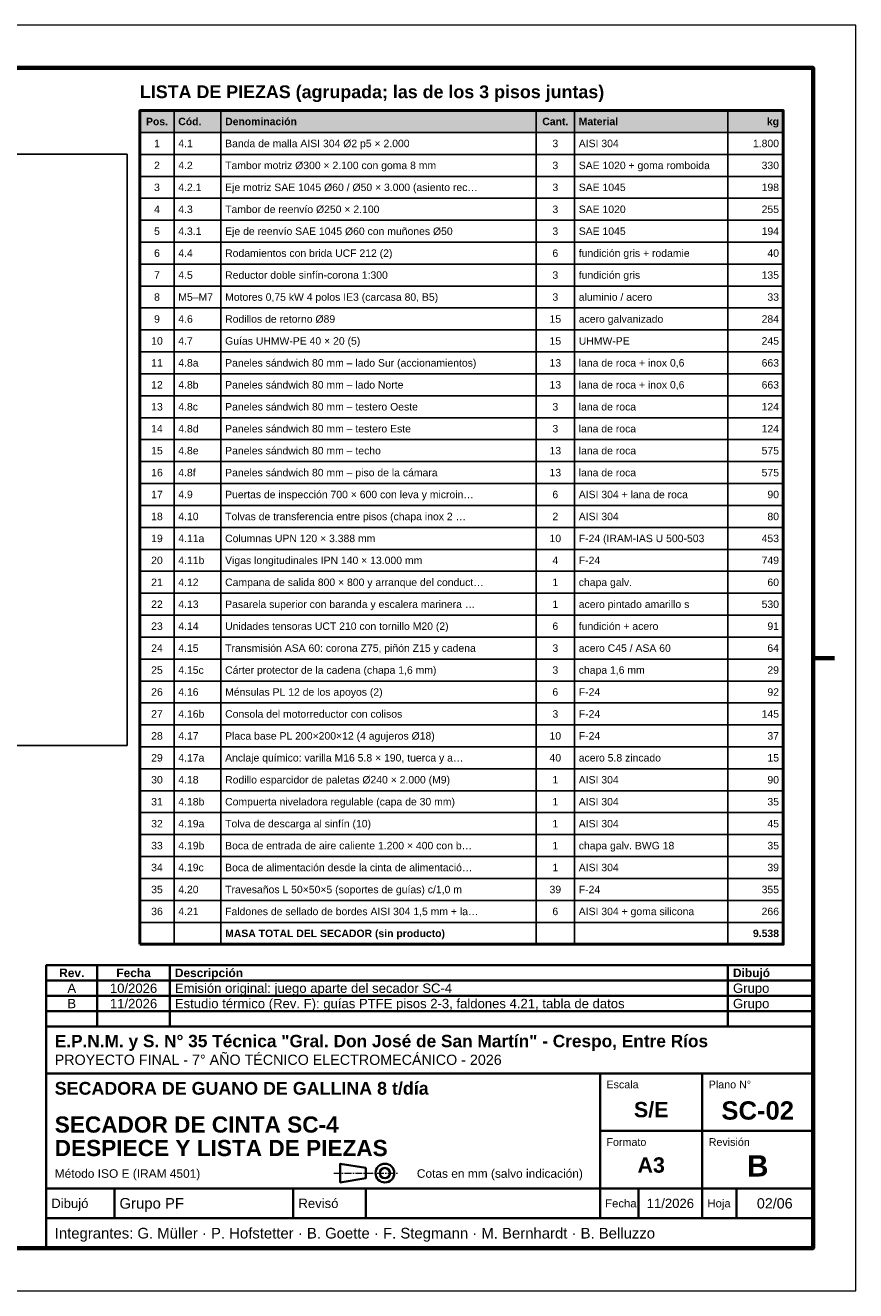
# Model space of a CAD drawing. Header units: millimetres. Extents: x 0 to 420, y 0 to 297.
# Tile 2 of 2: x 225 to 420, y 0 to 297. Entities that reach past the tile are written whole.
import ezdxf
from ezdxf.enums import TextEntityAlignment as Align

# ---------------------------------------------------------------- set-up
doc = ezdxf.new("R2010")
doc.units = ezdxf.units.MM
doc.header["$LTSCALE"] = 0.5
doc.linetypes.add('CENTER', pattern=[5.08, 3.175, -0.635, 0.635, -0.635])
for name, color, linetype, lineweight in [('AUXILIAR', 9, 'CONTINUOUS', 13), ('CONTORNO', 7, 'CONTINUOUS', 50), ('EJES', 1, 'CENTER', 18), ('FINO', 7, 'CONTINUOUS', 25), ('HOJA', 8, 'CONTINUOUS', 13), ('RECUADRO', 7, 'CONTINUOUS', 70), ('RELLENO', 9, 'CONTINUOUS', 13), ('ROTULO', 7, 'CONTINUOUS', 35), ('TEXTO', 7, 'CONTINUOUS', 25)]:
    doc.layers.add(name, color=color, linetype=linetype, lineweight=lineweight)
doc.styles.add('NEGRITA', font='arialbd.ttf')
doc.styles.get("Standard").update_dxf_attribs({"font": 'arial.ttf'})
picture_1 = doc.add_image_def('image1.png', size_in_pixel=(2000, 1250))

msp = doc.modelspace()

# ---------------------------------------------------------------- hatches: boundary and pattern name
at = {"layer": 'RELLENO', "true_color": 0xe2e8ee}
msp.add_hatch(color=7, dxfattribs=at).paths.add_polyline_path([(252, 271.85), (403, 271.85), (403, 277), (252, 277)])

# ---------------------------------------------------------------- linework, layer by layer
at = {"layer": 'CONTORNO'}
msp.add_lwpolyline([(252, 81.3), (403, 81.3), (403, 277), (252, 277)], close=True, dxfattribs=at)
at = {"layer": 'EJES'}
msp.add_line((297.5, 27.6), (312.5, 27.6), dxfattribs=at)
at = {"layer": 'FINO'}
for p, q in [((260, 277), (260, 81.3)), ((271, 277), (271, 81.3)), ((345, 277), (345, 81.3)), ((354, 277), (354, 81.3)), ((390, 277), (390, 81.3))]:
    msp.add_line(p, q, dxfattribs=at)
for points in [[(252, 271.85), (403, 271.85), (403, 277), (252, 277)], [(252, 266.7), (403, 266.7), (403, 271.85), (252, 271.85)], [(27, 128), (249, 128), (249, 266.75), (27, 266.75)], [(252, 261.55), (403, 261.55), (403, 266.7), (252, 266.7)], [(252, 256.4), (403, 256.4), (403, 261.55), (252, 261.55)], [(252, 251.25), (403, 251.25), (403, 256.4), (252, 256.4)], [(252, 246.1), (403, 246.1), (403, 251.25), (252, 251.25)], [(252, 240.95), (403, 240.95), (403, 246.1), (252, 246.1)], [(252, 235.8), (403, 235.8), (403, 240.95), (252, 240.95)], [(252, 230.65), (403, 230.65), (403, 235.8), (252, 235.8)], [(252, 225.5), (403, 225.5), (403, 230.65), (252, 230.65)], [(252, 220.35), (403, 220.35), (403, 225.5), (252, 225.5)], [(252, 215.2), (403, 215.2), (403, 220.35), (252, 220.35)], [(252, 210.05), (403, 210.05), (403, 215.2), (252, 215.2)], [(252, 204.9), (403, 204.9), (403, 210.05), (252, 210.05)], [(252, 199.75), (403, 199.75), (403, 204.9), (252, 204.9)], [(252, 194.6), (403, 194.6), (403, 199.75), (252, 199.75)], [(252, 189.45), (403, 189.45), (403, 194.6), (252, 194.6)], [(252, 184.3), (403, 184.3), (403, 189.45), (252, 189.45)], [(252, 179.15), (403, 179.15), (403, 184.3), (252, 184.3)], [(252, 174), (403, 174), (403, 179.15), (252, 179.15)], [(252, 168.85), (403, 168.85), (403, 174), (252, 174)], [(252, 163.7), (403, 163.7), (403, 168.85), (252, 168.85)], [(252, 158.55), (403, 158.55), (403, 163.7), (252, 163.7)], [(252, 153.4), (403, 153.4), (403, 158.55), (252, 158.55)], [(252, 148.25), (403, 148.25), (403, 153.4), (252, 153.4)], [(252, 143.1), (403, 143.1), (403, 148.25), (252, 148.25)], [(252, 137.95), (403, 137.95), (403, 143.1), (252, 143.1)], [(252, 132.8), (403, 132.8), (403, 137.95), (252, 137.95)], [(252, 127.65), (403, 127.65), (403, 132.8), (252, 132.8)], [(252, 122.5), (403, 122.5), (403, 127.65), (252, 127.65)], [(252, 117.35), (403, 117.35), (403, 122.5), (252, 122.5)], [(252, 112.2), (403, 112.2), (403, 117.35), (252, 117.35)], [(252, 107.05), (403, 107.05), (403, 112.2), (252, 112.2)], [(252, 101.9), (403, 101.9), (403, 107.05), (252, 107.05)], [(252, 96.75), (403, 96.75), (403, 101.9), (252, 101.9)], [(252, 91.6), (403, 91.6), (403, 96.75), (252, 96.75)], [(252, 86.45), (403, 86.45), (403, 91.6), (252, 91.6)], [(252, 81.3), (403, 81.3), (403, 86.45), (252, 86.45)]]:
    msp.add_lwpolyline(points, close=True, dxfattribs=at)
at = {"layer": 'HOJA'}
msp.add_lwpolyline([(0, 0), (420, 0), (420, 297), (0, 297)], close=True, dxfattribs=at)
at = {"layer": 'RECUADRO'}
msp.add_line((415, 148.5), (410, 148.5), dxfattribs=at)
msp.add_lwpolyline([(20, 10), (410, 10), (410, 287), (20, 287)], close=True, dxfattribs=at)
at = {"layer": 'ROTULO'}
for p, q in [((242, 72.8), (242, 76.4)), ((259, 72.8), (259, 76.4)), ((390, 72.8), (390, 76.4)), ((242, 69.2), (242, 72.8)), ((259, 69.2), (259, 72.8)), ((390, 69.2), (390, 72.8)), ((242, 65.6), (242, 69.2)), ((259, 65.6), (259, 69.2)), ((390, 65.6), (390, 69.2)), ((242, 62), (242, 65.6)), ((259, 62), (259, 65.6)), ((390, 62), (390, 65.6)), ((230, 62), (410, 62)), ((230, 10), (230, 62)), ((230, 51), (410, 51)), ((360, 24), (360, 51)), ((384, 24), (384, 51)), ((360, 37.5), (410, 37.5)), ((230, 24), (410, 24)), ((246, 17), (246, 24)), ((288, 17), (288, 24)), ((305, 17), (305, 24)), ((360, 17), (360, 24)), ((369, 17), (369, 24)), ((384, 17), (384, 24)), ((392, 17), (392, 24)), ((230, 17), (410, 17))]:
    msp.add_line(p, q, dxfattribs=at)
for points in [[(230, 72.8), (410, 72.8), (410, 76.4), (230, 76.4)], [(230, 69.2), (410, 69.2), (410, 72.8), (230, 72.8)], [(230, 65.6), (410, 65.6), (410, 69.2), (230, 69.2)], [(230, 62), (410, 62), (410, 65.6), (230, 65.6)], [(299, 25.4), (305, 26.4), (305, 28.8), (299, 29.8)]]:
    msp.add_lwpolyline(points, close=True, dxfattribs=at)
for radius in [2.2, 1.2]:
    msp.add_circle((309.5, 27.6), radius, dxfattribs=at)

# ---------------------------------------------------------------- texts
at = {"layer": 'ROTULO', "style": 'NEGRITA'}
for s, height, p in [('Rev.', 2, (236, 74.6)), ('Fecha', 2, (250.5, 74.6)), ('S/E', 3.6, (372, 42.5)), ('SC-02', 4.3, (397, 42.3)), ('A3', 3.6, (372, 29.5)), ('B', 5, (397, 29.3))]:
    msp.add_text(s, height=height, dxfattribs=at).set_placement(p, align=Align.MIDDLE_CENTER)
for s, height, p in [('Descripción', 2, (260.2, 74.6)), ('Dibujó', 2, (391.2, 74.6)), ('E.P.N.M. y S. N° 35 Técnica "Gral. Don José de San Martín" - Crespo, Entre Ríos', 2.9, (232, 58.6)), ('SECADORA DE GUANO DE GALLINA 8 t/día', 3, (232, 47.5)), ('SECADOR DE CINTA SC-4', 3.8, (232, 39)), ('DESPIECE Y LISTA DE PIEZAS', 3.8, (232, 33.49))]:
    msp.add_text(s, height=height, dxfattribs=at).set_placement(p, align=Align.MIDDLE_LEFT)
at = {"layer": 'ROTULO'}
for s, height, p in [('A', 2.2, (236, 71)), ('10/2026', 2.2, (250.5, 71)), ('B', 2.2, (236, 67.4)), ('11/2026', 2.2, (250.5, 67.4)), ('11/2026', 2.2, (376.5, 20.5)), ('02/06', 2.4, (401, 20.5))]:
    msp.add_text(s, height=height, dxfattribs=at).set_placement(p, align=Align.MIDDLE_CENTER)
for s, height, p in [('Emisión original: juego aparte del secador SC-4', 2.2, (260.2, 71)), ('Grupo', 2.2, (391.2, 71)), ('Estudio térmico (Rev. F): guías PTFE pisos 2-3, faldones 4.21, tabla de datos', 2.2, (260.2, 67.4)), ('Grupo', 2.2, (391.2, 67.4)), ('PROYECTO FINAL - 7° AÑO TÉCNICO ELECTROMECÁNICO - 2026', 2.4, (232, 54.2)), ('Método ISO E (IRAM 4501)', 2, (232, 27.5)), ('Cotas en mm (salvo indicación)', 2, (317, 27.5)), ('Dibujó', 2.2, (231.2, 20.5)), ('Grupo PF', 2.5, (247.2, 20.5)), ('Revisó', 2.2, (289.2, 20.5)), ('Fecha', 1.9, (361.2, 20.5)), ('Hoja', 1.9, (385.2, 20.5)), ('Integrantes: G. Müller · P. Hofstetter · B. Goette · F. Stegmann · M. Bernhardt · B. Belluzzo', 2.5, (232, 13.5))]:
    msp.add_text(s, height=height, dxfattribs=at).set_placement(p, align=Align.MIDDLE_LEFT)
for s, p in [('Escala', (361.5, 49.3)), ('Plano N°', (385.5, 49.3)), ('Formato', (361.5, 35.8)), ('Revisión', (385.5, 35.8))]:
    msp.add_text(s, height=1.8, dxfattribs=at).set_placement(p, align=Align.TOP_LEFT)
at = {"layer": 'TEXTO', "style": 'NEGRITA'}
msp.add_text('LISTA DE PIEZAS (agrupada; las de los 3 pisos juntas)', height=3, dxfattribs=at).set_placement((252, 279), align=Align.BOTTOM_LEFT)
for s, p in [('Pos.', (256, 274.43)), ('Cant.', (349.5, 274.43))]:
    msp.add_text(s, height=1.75, dxfattribs=at).set_placement(p, align=Align.MIDDLE_CENTER)
for s, p in [('Cód.', (261, 274.43)), ('Denominación', (272, 274.43)), ('Material', (355, 274.43)), ('MASA TOTAL DEL SECADOR (sin producto)', (272, 83.87))]:
    msp.add_text(s, height=1.75, dxfattribs=at).set_placement(p, align=Align.MIDDLE_LEFT)
for s, p in [('kg', (402, 274.43)), ('9.538', (402, 83.87))]:
    msp.add_text(s, height=1.75, dxfattribs=at).set_placement(p, align=Align.MIDDLE_RIGHT)
at = {"layer": 'TEXTO'}
for s, p in [('Banda de malla AISI 304 Ø2 p5 × 2.000', (272, 269.27)), ('4.1', (261, 269.27)), ('AISI 304', (355, 269.27)), ('4.2', (261, 264.12)), ('Tambor motriz Ø300 × 2.100 con goma 8 mm', (272, 264.12)), ('SAE 1020 + goma romboida', (355, 264.12)), ('4.2.1', (261, 258.97)), ('Eje motriz SAE 1045 Ø60 / Ø50 × 3.000 (asiento rec…', (272, 258.97)), ('SAE 1045', (355, 258.97)), ('4.3', (261, 253.82)), ('Tambor de reenvío Ø250 × 2.100', (272, 253.82)), ('SAE 1020', (355, 253.82)), ('4.3.1', (261, 248.67)), ('Eje de reenvío SAE 1045 Ø60 con muñones Ø50', (272, 248.67)), ('SAE 1045', (355, 248.67)), ('4.4', (261, 243.52)), ('Rodamientos con brida UCF 212 (2)', (272, 243.52)), ('fundición gris + rodamie', (355, 243.52)), ('4.5', (261, 238.38)), ('Reductor doble sinfín-corona 1:300', (272, 238.38)), ('fundición gris', (355, 238.38)), ('M5–M7', (261, 233.22)), ('Motores 0,75 kW 4 polos IE3 (carcasa 80, B5)', (272, 233.22)), ('aluminio / acero', (355, 233.22)), ('4.6', (261, 228.07)), ('Rodillos de retorno Ø89', (272, 228.07)), ('acero galvanizado', (355, 228.07)), ('4.7', (261, 222.92)), ('Guías UHMW-PE 40 × 20 (5)', (272, 222.92)), ('UHMW-PE', (355, 222.92)), ('4.8a', (261, 217.77)), ('Paneles sándwich 80 mm – lado Sur (accionamientos)', (272, 217.77)), ('lana de roca + inox 0,6 ', (355, 217.77)), ('4.8b', (261, 212.62)), ('Paneles sándwich 80 mm – lado Norte', (272, 212.62)), ('lana de roca + inox 0,6 ', (355, 212.62)), ('4.8c', (261, 207.47)), ('Paneles sándwich 80 mm – testero Oeste', (272, 207.47)), ('lana de roca', (355, 207.47)), ('4.8d', (261, 202.32)), ('Paneles sándwich 80 mm – testero Este', (272, 202.32)), ('lana de roca', (355, 202.32)), ('4.8e', (261, 197.17)), ('Paneles sándwich 80 mm – techo', (272, 197.17)), ('lana de roca', (355, 197.17)), ('4.8f', (261, 192.02)), ('Paneles sándwich 80 mm – piso de la cámara', (272, 192.02)), ('lana de roca', (355, 192.02)), ('4.9', (261, 186.88)), ('Puertas de inspección 700 × 600 con leva y microin…', (272, 186.88)), ('AISI 304 + lana de roca', (355, 186.88)), ('4.10', (261, 181.72)), ('Tolvas de transferencia entre pisos (chapa inox 2 …', (272, 181.72)), ('AISI 304', (355, 181.72)), ('4.11a', (261, 176.57)), ('Columnas UPN 120 × 3.388 mm', (272, 176.57)), ('F-24 (IRAM-IAS U 500-503', (355, 176.57)), ('4.11b', (261, 171.42)), ('Vigas longitudinales IPN 140 × 13.000 mm', (272, 171.42)), ('F-24', (355, 171.42)), ('4.12', (261, 166.27)), ('Campana de salida 800 × 800 y arranque del conduct…', (272, 166.27)), ('chapa galv.', (355, 166.27)), ('4.13', (261, 161.12)), ('Pasarela superior con baranda y escalera marinera …', (272, 161.12)), ('acero pintado amarillo s', (355, 161.12)), ('4.14', (261, 155.97)), ('Unidades tensoras UCT 210 con tornillo M20 (2)', (272, 155.97)), ('fundición + acero', (355, 155.97)), ('4.15', (261, 150.82)), ('Transmisión ASA 60: corona Z75, piñón Z15 y cadena', (272, 150.82)), ('acero C45 / ASA 60', (355, 150.82)), ('4.15c', (261, 145.67)), ('Cárter protector de la cadena (chapa 1,6 mm)', (272, 145.67)), ('chapa 1,6 mm', (355, 145.67)), ('4.16', (261, 140.52)), ('Ménsulas PL 12 de los apoyos (2)', (272, 140.52)), ('F-24', (355, 140.52)), ('4.16b', (261, 135.37)), ('Consola del motorreductor con colisos', (272, 135.37)), ('F-24', (355, 135.37)), ('4.17', (261, 130.22)), ('Placa base PL 200×200×12 (4 agujeros Ø18)', (272, 130.22)), ('F-24', (355, 130.22)), ('4.17a', (261, 125.08)), ('Anclaje químico: varilla M16 5.8 × 190, tuerca y a…', (272, 125.08)), ('acero 5.8 zincado', (355, 125.08)), ('4.18', (261, 119.92)), ('Rodillo esparcidor de paletas Ø240 × 2.000 (M9)', (272, 119.92)), ('AISI 304', (355, 119.92)), ('Compuerta niveladora regulable (capa de 30 mm)', (272, 114.77)), ('4.18b', (261, 114.77)), ('AISI 304', (355, 114.77)), ('4.19a', (261, 109.62)), ('Tolva de descarga al sinfín (10)', (272, 109.62)), ('AISI 304', (355, 109.62)), ('4.19b', (261, 104.47)), ('Boca de entrada de aire caliente 1.200 × 400 con b…', (272, 104.47)), ('chapa galv. BWG 18', (355, 104.47)), ('4.19c', (261, 99.33)), ('Boca de alimentación desde la cinta de alimentació…', (272, 99.33)), ('AISI 304', (355, 99.33)), ('4.20', (261, 94.17)), ('Travesaños L 50×50×5 (soportes de guías) c/1,0 m', (272, 94.17)), ('F-24', (355, 94.17)), ('4.21', (261, 89.02)), ('Faldones de sellado de bordes AISI 304 1,5 mm + la…', (272, 89.02)), ('AISI 304 + goma silicona', (355, 89.02))]:
    msp.add_text(s, height=1.75, dxfattribs=at).set_placement(p, align=Align.MIDDLE_LEFT)
for s, p in [('1', (256, 269.27)), ('3', (349.5, 269.27)), ('2', (256, 264.12)), ('3', (349.5, 264.12)), ('3', (256, 258.97)), ('3', (349.5, 258.97)), ('4', (256, 253.82)), ('3', (349.5, 253.82)), ('5', (256, 248.67)), ('3', (349.5, 248.67)), ('6', (256, 243.52)), ('6', (349.5, 243.52)), ('7', (256, 238.38)), ('3', (349.5, 238.38)), ('8', (256, 233.22)), ('3', (349.5, 233.22)), ('9', (256, 228.07)), ('15', (349.5, 228.07)), ('10', (256, 222.92)), ('15', (349.5, 222.92)), ('11', (256, 217.77)), ('13', (349.5, 217.77)), ('12', (256, 212.62)), ('13', (349.5, 212.62)), ('13', (256, 207.47)), ('3', (349.5, 207.47)), ('14', (256, 202.32)), ('3', (349.5, 202.32)), ('15', (256, 197.17)), ('13', (349.5, 197.17)), ('16', (256, 192.02)), ('13', (349.5, 192.02)), ('17', (256, 186.88)), ('6', (349.5, 186.88)), ('18', (256, 181.72)), ('2', (349.5, 181.72)), ('19', (256, 176.57)), ('10', (349.5, 176.57)), ('20', (256, 171.42)), ('4', (349.5, 171.42)), ('21', (256, 166.27)), ('1', (349.5, 166.27)), ('22', (256, 161.12)), ('1', (349.5, 161.12)), ('23', (256, 155.97)), ('6', (349.5, 155.97)), ('24', (256, 150.82)), ('3', (349.5, 150.82)), ('25', (256, 145.67)), ('3', (349.5, 145.67)), ('26', (256, 140.52)), ('6', (349.5, 140.52)), ('27', (256, 135.37)), ('3', (349.5, 135.37)), ('28', (256, 130.22)), ('10', (349.5, 130.22)), ('29', (256, 125.08)), ('40', (349.5, 125.08)), ('30', (256, 119.92)), ('1', (349.5, 119.92)), ('31', (256, 114.77)), ('1', (349.5, 114.77)), ('32', (256, 109.62)), ('1', (349.5, 109.62)), ('33', (256, 104.47)), ('1', (349.5, 104.47)), ('34', (256, 99.33)), ('1', (349.5, 99.33)), ('35', (256, 94.17)), ('39', (349.5, 94.17)), ('36', (256, 89.02)), ('6', (349.5, 89.02))]:
    msp.add_text(s, height=1.75, dxfattribs=at).set_placement(p, align=Align.MIDDLE_CENTER)
for s, p in [('1.800', (402, 269.27)), ('330', (402, 264.12)), ('198', (402, 258.97)), ('255', (402, 253.82)), ('194', (402, 248.67)), ('40', (402, 243.52)), ('135', (402, 238.38)), ('33', (402, 233.22)), ('284', (402, 228.07)), ('245', (402, 222.92)), ('663', (402, 217.77)), ('663', (402, 212.62)), ('124', (402, 207.47)), ('124', (402, 202.32)), ('575', (402, 197.17)), ('575', (402, 192.02)), ('90', (402, 186.88)), ('80', (402, 181.72)), ('453', (402, 176.57)), ('749', (402, 171.42)), ('60', (402, 166.27)), ('530', (402, 161.12)), ('91', (402, 155.97)), ('64', (402, 150.82)), ('29', (402, 145.67)), ('92', (402, 140.52)), ('145', (402, 135.37)), ('37', (402, 130.22)), ('15', (402, 125.08)), ('90', (402, 119.92)), ('35', (402, 114.77)), ('45', (402, 109.62)), ('35', (402, 104.47)), ('39', (402, 99.33)), ('355', (402, 94.17)), ('266', (402, 89.02))]:
    msp.add_text(s, height=1.75, dxfattribs=at).set_placement(p, align=Align.MIDDLE_RIGHT)

# ---------------------------------------------------------------- pictures from other files: only their frames are drawn
at = {"layer": 'AUXILIAR'}
image = msp.add_image(picture_1, insert=(27, 128), size_in_units=(222, 138.75), dxfattribs=at)

doc.saveas('drawing.dxf')
